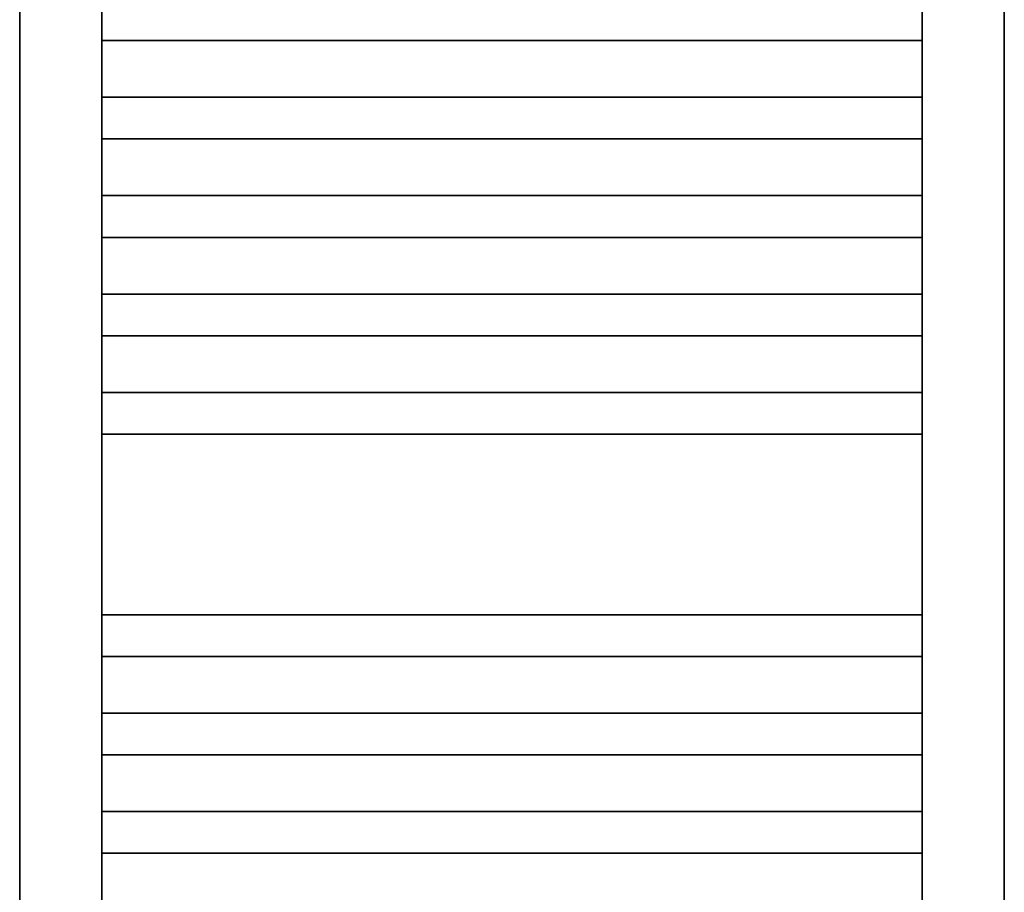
# Model space of a CAD drawing. Header units: millimetres. Extents: x -727 to 69715, y -15705 to 98123.
# Tile 173 of 256: x 40722 to 41322, y -15159 to -14627. Entities that reach past the tile are written whole.
import ezdxf

# ---------------------------------------------------------------- set-up
doc = ezdxf.new("R2010")
doc.units = ezdxf.units.MM
doc.layers.add('UT_ZAŘÍZENÍ - OT', color=3, linetype='Continuous', lineweight=35)

msp = doc.modelspace()

# ---------------------------------------------------------------- linework, layer by layer
at = {"layer": 'UT_ZAŘÍZENÍ - OT', "linetype": 'Continuous'}
for p, q in [((40722.37, -13625.32), (40722.37, -15445.32)), ((40772.37, -15445.32), (40772.37, -13625.32)), ((41272.37, -13625.32), (41272.37, -15445.32)), ((41322.37, -15445.32), (41322.37, -13625.32)), ((40772.37, -14639.6), (41272.37, -14639.6)), ((40772.37, -14639.6), (41272.37, -14639.6)), ((40772.37, -14639.6), (41272.37, -14639.6)), ((40772.37, -14639.6), (41272.37, -14639.6)), ((40772.37, -14639.6), (41272.37, -14639.6)), ((40772.37, -14639.6), (41272.37, -14639.6)), ((40772.37, -14639.6), (41272.37, -14639.6)), ((40772.37, -14639.6), (41272.37, -14639.6)), ((40772.37, -14639.6), (41272.37, -14639.6)), ((40772.37, -14639.6), (41272.37, -14639.6)), ((40772.37, -14639.6), (41272.37, -14639.6)), ((40772.37, -14639.6), (41272.37, -14639.6)), ((40772.37, -14639.6), (41272.37, -14639.6)), ((40772.37, -14639.6), (41272.37, -14639.6)), ((40772.37, -14639.6), (41272.37, -14639.6)), ((40772.37, -14639.6), (41272.37, -14639.6)), ((40772.37, -14639.6), (41272.37, -14639.6)), ((40772.37, -14639.6), (41272.37, -14639.6)), ((40772.37, -14639.6), (41272.37, -14639.6)), ((40772.37, -14639.6), (41272.37, -14639.6)), ((40772.37, -14639.6), (41272.37, -14639.6)), ((40772.37, -14639.6), (41272.37, -14639.6)), ((40772.37, -14639.6), (41272.37, -14639.6)), ((40772.37, -14639.6), (41272.37, -14639.6)), ((40772.37, -14639.6), (41272.37, -14639.6)), ((40772.37, -14639.6), (41272.37, -14639.6)), ((40772.37, -14639.6), (41272.37, -14639.6)), ((40772.37, -14639.6), (41272.37, -14639.6)), ((40772.37, -14639.6), (41272.37, -14639.6)), ((40772.37, -14639.6), (41272.37, -14639.6)), ((40772.37, -14639.6), (41272.37, -14639.6)), ((40772.37, -14639.6), (41272.37, -14639.6)), ((40772.37, -14639.6), (41272.37, -14639.6)), ((40772.37, -14639.6), (41272.37, -14639.6)), ((40772.37, -14674.14), (41272.37, -14674.14)), ((40772.37, -14674.14), (41272.37, -14674.14)), ((40772.37, -14674.14), (41272.37, -14674.14)), ((40772.37, -14674.14), (41272.37, -14674.14)), ((40772.37, -14674.14), (41272.37, -14674.14)), ((40772.37, -14674.14), (41272.37, -14674.14)), ((40772.37, -14674.14), (41272.37, -14674.14)), ((40772.37, -14674.14), (41272.37, -14674.14)), ((40772.37, -14674.14), (41272.37, -14674.14)), ((40772.37, -14674.14), (41272.37, -14674.14)), ((40772.37, -14674.14), (41272.37, -14674.14)), ((40772.37, -14674.14), (41272.37, -14674.14)), ((40772.37, -14674.14), (41272.37, -14674.14)), ((40772.37, -14674.14), (41272.37, -14674.14)), ((40772.37, -14674.14), (41272.37, -14674.14)), ((40772.37, -14674.14), (41272.37, -14674.14)), ((40772.37, -14674.14), (41272.37, -14674.14)), ((40772.37, -14674.14), (41272.37, -14674.14)), ((40772.37, -14674.14), (41272.37, -14674.14)), ((40772.37, -14674.14), (41272.37, -14674.14)), ((40772.37, -14674.14), (41272.37, -14674.14)), ((40772.37, -14674.14), (41272.37, -14674.14)), ((40772.37, -14674.14), (41272.37, -14674.14)), ((40772.37, -14674.14), (41272.37, -14674.14)), ((40772.37, -14674.14), (41272.37, -14674.14)), ((40772.37, -14674.14), (41272.37, -14674.14)), ((40772.37, -14674.14), (41272.37, -14674.14)), ((40772.37, -14674.14), (41272.37, -14674.14)), ((40772.37, -14674.14), (41272.37, -14674.14)), ((40772.37, -14674.14), (41272.37, -14674.14)), ((40772.37, -14674.14), (41272.37, -14674.14)), ((40772.37, -14674.14), (41272.37, -14674.14)), ((40772.37, -14674.14), (41272.37, -14674.14)), ((40772.37, -14674.14), (41272.37, -14674.14)), ((40772.37, -14699.6), (41272.37, -14699.6)), ((40772.37, -14699.6), (41272.37, -14699.6)), ((40772.37, -14699.6), (41272.37, -14699.6)), ((40772.37, -14699.6), (41272.37, -14699.6)), ((40772.37, -14699.6), (41272.37, -14699.6)), ((40772.37, -14699.6), (41272.37, -14699.6)), ((40772.37, -14699.6), (41272.37, -14699.6)), ((40772.37, -14699.6), (41272.37, -14699.6)), ((40772.37, -14699.6), (41272.37, -14699.6)), ((40772.37, -14699.6), (41272.37, -14699.6)), ((40772.37, -14699.6), (41272.37, -14699.6)), ((40772.37, -14699.6), (41272.37, -14699.6)), ((40772.37, -14699.6), (41272.37, -14699.6)), ((40772.37, -14699.6), (41272.37, -14699.6)), ((40772.37, -14699.6), (41272.37, -14699.6)), ((40772.37, -14699.6), (41272.37, -14699.6)), ((40772.37, -14699.6), (41272.37, -14699.6)), ((40772.37, -14699.6), (41272.37, -14699.6)), ((40772.37, -14699.6), (41272.37, -14699.6)), ((40772.37, -14699.6), (41272.37, -14699.6)), ((40772.37, -14699.6), (41272.37, -14699.6)), ((40772.37, -14699.6), (41272.37, -14699.6)), ((40772.37, -14699.6), (41272.37, -14699.6)), ((40772.37, -14699.6), (41272.37, -14699.6)), ((40772.37, -14699.6), (41272.37, -14699.6)), ((40772.37, -14699.6), (41272.37, -14699.6)), ((40772.37, -14699.6), (41272.37, -14699.6)), ((40772.37, -14699.6), (41272.37, -14699.6)), ((40772.37, -14699.6), (41272.37, -14699.6)), ((40772.37, -14699.6), (41272.37, -14699.6)), ((40772.37, -14699.6), (41272.37, -14699.6)), ((40772.37, -14699.6), (41272.37, -14699.6)), ((40772.37, -14699.6), (41272.37, -14699.6)), ((40772.37, -14699.6), (41272.37, -14699.6)), ((40772.37, -14734.14), (41272.37, -14734.14)), ((40772.37, -14734.14), (41272.37, -14734.14)), ((40772.37, -14734.14), (41272.37, -14734.14)), ((40772.37, -14734.14), (41272.37, -14734.14)), ((40772.37, -14734.14), (41272.37, -14734.14)), ((40772.37, -14734.14), (41272.37, -14734.14)), ((40772.37, -14734.14), (41272.37, -14734.14)), ((40772.37, -14734.14), (41272.37, -14734.14)), ((40772.37, -14734.14), (41272.37, -14734.14)), ((40772.37, -14734.14), (41272.37, -14734.14)), ((40772.37, -14734.14), (41272.37, -14734.14)), ((40772.37, -14734.14), (41272.37, -14734.14)), ((40772.37, -14734.14), (41272.37, -14734.14)), ((40772.37, -14734.14), (41272.37, -14734.14)), ((40772.37, -14734.14), (41272.37, -14734.14)), ((40772.37, -14734.14), (41272.37, -14734.14)), ((40772.37, -14734.14), (41272.37, -14734.14)), ((40772.37, -14734.14), (41272.37, -14734.14)), ((40772.37, -14734.14), (41272.37, -14734.14)), ((40772.37, -14734.14), (41272.37, -14734.14)), ((40772.37, -14734.14), (41272.37, -14734.14)), ((40772.37, -14734.14), (41272.37, -14734.14)), ((40772.37, -14734.14), (41272.37, -14734.14)), ((40772.37, -14734.14), (41272.37, -14734.14)), ((40772.37, -14734.14), (41272.37, -14734.14)), ((40772.37, -14734.14), (41272.37, -14734.14)), ((40772.37, -14734.14), (41272.37, -14734.14)), ((40772.37, -14734.14), (41272.37, -14734.14)), ((40772.37, -14734.14), (41272.37, -14734.14)), ((40772.37, -14734.14), (41272.37, -14734.14)), ((40772.37, -14734.14), (41272.37, -14734.14)), ((40772.37, -14734.14), (41272.37, -14734.14)), ((40772.37, -14734.14), (41272.37, -14734.14)), ((40772.37, -14734.14), (41272.37, -14734.14)), ((40772.37, -14759.6), (41272.37, -14759.6)), ((40772.37, -14759.6), (41272.37, -14759.6)), ((40772.37, -14759.6), (41272.37, -14759.6)), ((40772.37, -14759.6), (41272.37, -14759.6)), ((40772.37, -14759.6), (41272.37, -14759.6)), ((40772.37, -14759.6), (41272.37, -14759.6)), ((40772.37, -14759.6), (41272.37, -14759.6)), ((40772.37, -14759.6), (41272.37, -14759.6)), ((40772.37, -14759.6), (41272.37, -14759.6)), ((40772.37, -14759.6), (41272.37, -14759.6)), ((40772.37, -14759.6), (41272.37, -14759.6)), ((40772.37, -14759.6), (41272.37, -14759.6)), ((40772.37, -14759.6), (41272.37, -14759.6)), ((40772.37, -14759.6), (41272.37, -14759.6)), ((40772.37, -14759.6), (41272.37, -14759.6)), ((40772.37, -14759.6), (41272.37, -14759.6)), ((40772.37, -14759.6), (41272.37, -14759.6)), ((40772.37, -14759.6), (41272.37, -14759.6)), ((40772.37, -14759.6), (41272.37, -14759.6)), ((40772.37, -14759.6), (41272.37, -14759.6)), ((40772.37, -14759.6), (41272.37, -14759.6)), ((40772.37, -14759.6), (41272.37, -14759.6)), ((40772.37, -14759.6), (41272.37, -14759.6)), ((40772.37, -14759.6), (41272.37, -14759.6)), ((40772.37, -14759.6), (41272.37, -14759.6)), ((40772.37, -14759.6), (41272.37, -14759.6)), ((40772.37, -14759.6), (41272.37, -14759.6)), ((40772.37, -14759.6), (41272.37, -14759.6)), ((40772.37, -14759.6), (41272.37, -14759.6)), ((40772.37, -14759.6), (41272.37, -14759.6)), ((40772.37, -14759.6), (41272.37, -14759.6)), ((40772.37, -14759.6), (41272.37, -14759.6)), ((40772.37, -14759.6), (41272.37, -14759.6)), ((40772.37, -14759.6), (41272.37, -14759.6)), ((40772.37, -14794.14), (41272.37, -14794.14)), ((40772.37, -14794.14), (41272.37, -14794.14)), ((40772.37, -14794.14), (41272.37, -14794.14)), ((40772.37, -14794.14), (41272.37, -14794.14)), ((40772.37, -14794.14), (41272.37, -14794.14)), ((40772.37, -14794.14), (41272.37, -14794.14)), ((40772.37, -14794.14), (41272.37, -14794.14)), ((40772.37, -14794.14), (41272.37, -14794.14)), ((40772.37, -14794.14), (41272.37, -14794.14)), ((40772.37, -14794.14), (41272.37, -14794.14)), ((40772.37, -14794.14), (41272.37, -14794.14)), ((40772.37, -14794.14), (41272.37, -14794.14)), ((40772.37, -14794.14), (41272.37, -14794.14)), ((40772.37, -14794.14), (41272.37, -14794.14)), ((40772.37, -14794.14), (41272.37, -14794.14)), ((40772.37, -14794.14), (41272.37, -14794.14)), ((40772.37, -14794.14), (41272.37, -14794.14)), ((40772.37, -14794.14), (41272.37, -14794.14)), ((40772.37, -14794.14), (41272.37, -14794.14)), ((40772.37, -14794.14), (41272.37, -14794.14)), ((40772.37, -14794.14), (41272.37, -14794.14)), ((40772.37, -14794.14), (41272.37, -14794.14)), ((40772.37, -14794.14), (41272.37, -14794.14)), ((40772.37, -14794.14), (41272.37, -14794.14)), ((40772.37, -14794.14), (41272.37, -14794.14)), ((40772.37, -14794.14), (41272.37, -14794.14)), ((40772.37, -14794.14), (41272.37, -14794.14)), ((40772.37, -14794.14), (41272.37, -14794.14)), ((40772.37, -14794.14), (41272.37, -14794.14)), ((40772.37, -14794.14), (41272.37, -14794.14)), ((40772.37, -14794.14), (41272.37, -14794.14)), ((40772.37, -14794.14), (41272.37, -14794.14)), ((40772.37, -14794.14), (41272.37, -14794.14)), ((40772.37, -14794.14), (41272.37, -14794.14)), ((40772.37, -14819.6), (41272.37, -14819.6)), ((40772.37, -14819.6), (41272.37, -14819.6)), ((40772.37, -14819.6), (41272.37, -14819.6)), ((40772.37, -14819.6), (41272.37, -14819.6)), ((40772.37, -14819.6), (41272.37, -14819.6)), ((40772.37, -14819.6), (41272.37, -14819.6)), ((40772.37, -14819.6), (41272.37, -14819.6)), ((40772.37, -14819.6), (41272.37, -14819.6)), ((40772.37, -14819.6), (41272.37, -14819.6)), ((40772.37, -14819.6), (41272.37, -14819.6)), ((40772.37, -14819.6), (41272.37, -14819.6)), ((40772.37, -14819.6), (41272.37, -14819.6)), ((40772.37, -14819.6), (41272.37, -14819.6)), ((40772.37, -14819.6), (41272.37, -14819.6)), ((40772.37, -14819.6), (41272.37, -14819.6)), ((40772.37, -14819.6), (41272.37, -14819.6)), ((40772.37, -14819.6), (41272.37, -14819.6)), ((40772.37, -14819.6), (41272.37, -14819.6)), ((40772.37, -14819.6), (41272.37, -14819.6)), ((40772.37, -14819.6), (41272.37, -14819.6)), ((40772.37, -14819.6), (41272.37, -14819.6)), ((40772.37, -14819.6), (41272.37, -14819.6)), ((40772.37, -14819.6), (41272.37, -14819.6)), ((40772.37, -14819.6), (41272.37, -14819.6)), ((40772.37, -14819.6), (41272.37, -14819.6)), ((40772.37, -14819.6), (41272.37, -14819.6)), ((40772.37, -14819.6), (41272.37, -14819.6)), ((40772.37, -14819.6), (41272.37, -14819.6)), ((40772.37, -14819.6), (41272.37, -14819.6)), ((40772.37, -14819.6), (41272.37, -14819.6)), ((40772.37, -14819.6), (41272.37, -14819.6)), ((40772.37, -14819.6), (41272.37, -14819.6)), ((40772.37, -14819.6), (41272.37, -14819.6)), ((40772.37, -14819.6), (41272.37, -14819.6)), ((40772.37, -14854.14), (41272.37, -14854.14)), ((40772.37, -14854.14), (41272.37, -14854.14)), ((40772.37, -14854.14), (41272.37, -14854.14)), ((40772.37, -14854.14), (41272.37, -14854.14)), ((40772.37, -14854.14), (41272.37, -14854.14)), ((40772.37, -14854.14), (41272.37, -14854.14)), ((40772.37, -14854.14), (41272.37, -14854.14)), ((40772.37, -14854.14), (41272.37, -14854.14)), ((40772.37, -14854.14), (41272.37, -14854.14)), ((40772.37, -14854.14), (41272.37, -14854.14)), ((40772.37, -14854.14), (41272.37, -14854.14)), ((40772.37, -14854.14), (41272.37, -14854.14)), ((40772.37, -14854.14), (41272.37, -14854.14)), ((40772.37, -14854.14), (41272.37, -14854.14)), ((40772.37, -14854.14), (41272.37, -14854.14)), ((40772.37, -14854.14), (41272.37, -14854.14)), ((40772.37, -14854.14), (41272.37, -14854.14)), ((40772.37, -14854.14), (41272.37, -14854.14)), ((40772.37, -14854.14), (41272.37, -14854.14)), ((40772.37, -14854.14), (41272.37, -14854.14)), ((40772.37, -14854.14), (41272.37, -14854.14)), ((40772.37, -14854.14), (41272.37, -14854.14)), ((40772.37, -14854.14), (41272.37, -14854.14)), ((40772.37, -14854.14), (41272.37, -14854.14)), ((40772.37, -14854.14), (41272.37, -14854.14)), ((40772.37, -14854.14), (41272.37, -14854.14)), ((40772.37, -14854.14), (41272.37, -14854.14)), ((40772.37, -14854.14), (41272.37, -14854.14)), ((40772.37, -14854.14), (41272.37, -14854.14)), ((40772.37, -14854.14), (41272.37, -14854.14)), ((40772.37, -14854.14), (41272.37, -14854.14)), ((40772.37, -14854.14), (41272.37, -14854.14)), ((40772.37, -14854.14), (41272.37, -14854.14)), ((40772.37, -14854.14), (41272.37, -14854.14)), ((40772.37, -14879.6), (41272.37, -14879.6)), ((40772.37, -14879.6), (41272.37, -14879.6)), ((40772.37, -14879.6), (41272.37, -14879.6)), ((40772.37, -14879.6), (41272.37, -14879.6)), ((40772.37, -14879.6), (41272.37, -14879.6)), ((40772.37, -14879.6), (41272.37, -14879.6)), ((40772.37, -14879.6), (41272.37, -14879.6)), ((40772.37, -14879.6), (41272.37, -14879.6)), ((40772.37, -14879.6), (41272.37, -14879.6)), ((40772.37, -14879.6), (41272.37, -14879.6)), ((40772.37, -14879.6), (41272.37, -14879.6)), ((40772.37, -14879.6), (41272.37, -14879.6)), ((40772.37, -14879.6), (41272.37, -14879.6)), ((40772.37, -14879.6), (41272.37, -14879.6)), ((40772.37, -14879.6), (41272.37, -14879.6)), ((40772.37, -14879.6), (41272.37, -14879.6)), ((40772.37, -14879.6), (41272.37, -14879.6)), ((40772.37, -14879.6), (41272.37, -14879.6)), ((40772.37, -14879.6), (41272.37, -14879.6)), ((40772.37, -14879.6), (41272.37, -14879.6)), ((40772.37, -14879.6), (41272.37, -14879.6)), ((40772.37, -14879.6), (41272.37, -14879.6)), ((40772.37, -14879.6), (41272.37, -14879.6)), ((40772.37, -14879.6), (41272.37, -14879.6)), ((40772.37, -14879.6), (41272.37, -14879.6)), ((40772.37, -14879.6), (41272.37, -14879.6)), ((40772.37, -14879.6), (41272.37, -14879.6)), ((40772.37, -14879.6), (41272.37, -14879.6)), ((40772.37, -14879.6), (41272.37, -14879.6)), ((40772.37, -14879.6), (41272.37, -14879.6)), ((40772.37, -14879.6), (41272.37, -14879.6)), ((40772.37, -14879.6), (41272.37, -14879.6)), ((40772.37, -14879.6), (41272.37, -14879.6)), ((40772.37, -14879.6), (41272.37, -14879.6)), ((40772.37, -14989.6), (41272.37, -14989.6)), ((40772.37, -14989.6), (41272.37, -14989.6)), ((40772.37, -14989.6), (41272.37, -14989.6)), ((40772.37, -14989.6), (41272.37, -14989.6)), ((40772.37, -14989.6), (41272.37, -14989.6)), ((40772.37, -14989.6), (41272.37, -14989.6)), ((40772.37, -14989.6), (41272.37, -14989.6)), ((40772.37, -14989.6), (41272.37, -14989.6)), ((40772.37, -14989.6), (41272.37, -14989.6)), ((40772.37, -14989.6), (41272.37, -14989.6)), ((40772.37, -14989.6), (41272.37, -14989.6)), ((40772.37, -14989.6), (41272.37, -14989.6)), ((40772.37, -14989.6), (41272.37, -14989.6)), ((40772.37, -14989.6), (41272.37, -14989.6)), ((40772.37, -14989.6), (41272.37, -14989.6)), ((40772.37, -14989.6), (41272.37, -14989.6)), ((40772.37, -14989.6), (41272.37, -14989.6)), ((40772.37, -14989.6), (41272.37, -14989.6)), ((40772.37, -14989.6), (41272.37, -14989.6)), ((40772.37, -14989.6), (41272.37, -14989.6)), ((40772.37, -14989.6), (41272.37, -14989.6)), ((40772.37, -14989.6), (41272.37, -14989.6)), ((40772.37, -14989.6), (41272.37, -14989.6)), ((40772.37, -14989.6), (41272.37, -14989.6)), ((40772.37, -14989.6), (41272.37, -14989.6)), ((40772.37, -14989.6), (41272.37, -14989.6)), ((40772.37, -14989.6), (41272.37, -14989.6)), ((40772.37, -14989.6), (41272.37, -14989.6)), ((40772.37, -14989.6), (41272.37, -14989.6)), ((40772.37, -14989.6), (41272.37, -14989.6)), ((40772.37, -14989.6), (41272.37, -14989.6)), ((40772.37, -14989.6), (41272.37, -14989.6)), ((40772.37, -14989.6), (41272.37, -14989.6)), ((40772.37, -14989.6), (41272.37, -14989.6)), ((40772.37, -15015.05), (41272.37, -15015.05)), ((40772.37, -15015.05), (41272.37, -15015.05)), ((40772.37, -15015.05), (41272.37, -15015.05)), ((40772.37, -15015.05), (41272.37, -15015.05)), ((40772.37, -15015.05), (41272.37, -15015.05)), ((40772.37, -15015.05), (41272.37, -15015.05)), ((40772.37, -15015.05), (41272.37, -15015.05)), ((40772.37, -15015.05), (41272.37, -15015.05)), ((40772.37, -15015.05), (41272.37, -15015.05)), ((40772.37, -15015.05), (41272.37, -15015.05)), ((40772.37, -15015.05), (41272.37, -15015.05)), ((40772.37, -15015.05), (41272.37, -15015.05)), ((40772.37, -15015.05), (41272.37, -15015.05)), ((40772.37, -15015.05), (41272.37, -15015.05)), ((40772.37, -15015.05), (41272.37, -15015.05)), ((40772.37, -15015.05), (41272.37, -15015.05)), ((40772.37, -15015.05), (41272.37, -15015.05)), ((40772.37, -15015.05), (41272.37, -15015.05)), ((40772.37, -15015.05), (41272.37, -15015.05)), ((40772.37, -15015.05), (41272.37, -15015.05)), ((40772.37, -15015.05), (41272.37, -15015.05)), ((40772.37, -15015.05), (41272.37, -15015.05)), ((40772.37, -15015.05), (41272.37, -15015.05)), ((40772.37, -15015.05), (41272.37, -15015.05)), ((40772.37, -15015.05), (41272.37, -15015.05)), ((40772.37, -15015.05), (41272.37, -15015.05)), ((40772.37, -15015.05), (41272.37, -15015.05)), ((40772.37, -15015.05), (41272.37, -15015.05)), ((40772.37, -15015.05), (41272.37, -15015.05)), ((40772.37, -15015.05), (41272.37, -15015.05)), ((40772.37, -15015.05), (41272.37, -15015.05)), ((40772.37, -15015.05), (41272.37, -15015.05)), ((40772.37, -15015.05), (41272.37, -15015.05)), ((40772.37, -15015.05), (41272.37, -15015.05)), ((40772.37, -15049.6), (41272.37, -15049.6)), ((40772.37, -15049.6), (41272.37, -15049.6)), ((40772.37, -15049.6), (41272.37, -15049.6)), ((40772.37, -15049.6), (41272.37, -15049.6)), ((40772.37, -15049.6), (41272.37, -15049.6)), ((40772.37, -15049.6), (41272.37, -15049.6)), ((40772.37, -15049.6), (41272.37, -15049.6)), ((40772.37, -15049.6), (41272.37, -15049.6)), ((40772.37, -15049.6), (41272.37, -15049.6)), ((40772.37, -15049.6), (41272.37, -15049.6)), ((40772.37, -15049.6), (41272.37, -15049.6)), ((40772.37, -15049.6), (41272.37, -15049.6)), ((40772.37, -15049.6), (41272.37, -15049.6)), ((40772.37, -15049.6), (41272.37, -15049.6)), ((40772.37, -15049.6), (41272.37, -15049.6)), ((40772.37, -15049.6), (41272.37, -15049.6)), ((40772.37, -15049.6), (41272.37, -15049.6)), ((40772.37, -15049.6), (41272.37, -15049.6)), ((40772.37, -15049.6), (41272.37, -15049.6)), ((40772.37, -15049.6), (41272.37, -15049.6)), ((40772.37, -15049.6), (41272.37, -15049.6)), ((40772.37, -15049.6), (41272.37, -15049.6)), ((40772.37, -15049.6), (41272.37, -15049.6)), ((40772.37, -15049.6), (41272.37, -15049.6)), ((40772.37, -15049.6), (41272.37, -15049.6)), ((40772.37, -15049.6), (41272.37, -15049.6)), ((40772.37, -15049.6), (41272.37, -15049.6)), ((40772.37, -15049.6), (41272.37, -15049.6)), ((40772.37, -15049.6), (41272.37, -15049.6)), ((40772.37, -15049.6), (41272.37, -15049.6)), ((40772.37, -15049.6), (41272.37, -15049.6)), ((40772.37, -15049.6), (41272.37, -15049.6)), ((40772.37, -15049.6), (41272.37, -15049.6)), ((40772.37, -15049.6), (41272.37, -15049.6)), ((40772.37, -15075.05), (41272.37, -15075.05)), ((40772.37, -15075.05), (41272.37, -15075.05)), ((40772.37, -15075.05), (41272.37, -15075.05)), ((40772.37, -15075.05), (41272.37, -15075.05)), ((40772.37, -15075.05), (41272.37, -15075.05)), ((40772.37, -15075.05), (41272.37, -15075.05)), ((40772.37, -15075.05), (41272.37, -15075.05)), ((40772.37, -15075.05), (41272.37, -15075.05)), ((40772.37, -15075.05), (41272.37, -15075.05)), ((40772.37, -15075.05), (41272.37, -15075.05)), ((40772.37, -15075.05), (41272.37, -15075.05)), ((40772.37, -15075.05), (41272.37, -15075.05)), ((40772.37, -15075.05), (41272.37, -15075.05)), ((40772.37, -15075.05), (41272.37, -15075.05)), ((40772.37, -15075.05), (41272.37, -15075.05)), ((40772.37, -15075.05), (41272.37, -15075.05)), ((40772.37, -15075.05), (41272.37, -15075.05)), ((40772.37, -15075.05), (41272.37, -15075.05)), ((40772.37, -15075.05), (41272.37, -15075.05)), ((40772.37, -15075.05), (41272.37, -15075.05)), ((40772.37, -15075.05), (41272.37, -15075.05)), ((40772.37, -15075.05), (41272.37, -15075.05)), ((40772.37, -15075.05), (41272.37, -15075.05)), ((40772.37, -15075.05), (41272.37, -15075.05)), ((40772.37, -15075.05), (41272.37, -15075.05)), ((40772.37, -15075.05), (41272.37, -15075.05)), ((40772.37, -15075.05), (41272.37, -15075.05)), ((40772.37, -15075.05), (41272.37, -15075.05)), ((40772.37, -15075.05), (41272.37, -15075.05)), ((40772.37, -15075.05), (41272.37, -15075.05)), ((40772.37, -15075.05), (41272.37, -15075.05)), ((40772.37, -15075.05), (41272.37, -15075.05)), ((40772.37, -15075.05), (41272.37, -15075.05)), ((40772.37, -15075.05), (41272.37, -15075.05)), ((40772.37, -15109.6), (41272.37, -15109.6)), ((40772.37, -15109.6), (41272.37, -15109.6)), ((40772.37, -15109.6), (41272.37, -15109.6)), ((40772.37, -15109.6), (41272.37, -15109.6)), ((40772.37, -15109.6), (41272.37, -15109.6)), ((40772.37, -15109.6), (41272.37, -15109.6)), ((40772.37, -15109.6), (41272.37, -15109.6)), ((40772.37, -15109.6), (41272.37, -15109.6)), ((40772.37, -15109.6), (41272.37, -15109.6)), ((40772.37, -15109.6), (41272.37, -15109.6)), ((40772.37, -15109.6), (41272.37, -15109.6)), ((40772.37, -15109.6), (41272.37, -15109.6)), ((40772.37, -15109.6), (41272.37, -15109.6)), ((40772.37, -15109.6), (41272.37, -15109.6)), ((40772.37, -15109.6), (41272.37, -15109.6)), ((40772.37, -15109.6), (41272.37, -15109.6)), ((40772.37, -15109.6), (41272.37, -15109.6)), ((40772.37, -15109.6), (41272.37, -15109.6)), ((40772.37, -15109.6), (41272.37, -15109.6)), ((40772.37, -15109.6), (41272.37, -15109.6)), ((40772.37, -15109.6), (41272.37, -15109.6)), ((40772.37, -15109.6), (41272.37, -15109.6)), ((40772.37, -15109.6), (41272.37, -15109.6)), ((40772.37, -15109.6), (41272.37, -15109.6)), ((40772.37, -15109.6), (41272.37, -15109.6)), ((40772.37, -15109.6), (41272.37, -15109.6)), ((40772.37, -15109.6), (41272.37, -15109.6)), ((40772.37, -15109.6), (41272.37, -15109.6)), ((40772.37, -15109.6), (41272.37, -15109.6)), ((40772.37, -15109.6), (41272.37, -15109.6)), ((40772.37, -15109.6), (41272.37, -15109.6)), ((40772.37, -15109.6), (41272.37, -15109.6)), ((40772.37, -15109.6), (41272.37, -15109.6)), ((40772.37, -15109.6), (41272.37, -15109.6)), ((40772.37, -15135.05), (41272.37, -15135.05)), ((40772.37, -15135.05), (41272.37, -15135.05)), ((40772.37, -15135.05), (41272.37, -15135.05)), ((40772.37, -15135.05), (41272.37, -15135.05)), ((40772.37, -15135.05), (41272.37, -15135.05)), ((40772.37, -15135.05), (41272.37, -15135.05)), ((40772.37, -15135.05), (41272.37, -15135.05)), ((40772.37, -15135.05), (41272.37, -15135.05)), ((40772.37, -15135.05), (41272.37, -15135.05)), ((40772.37, -15135.05), (41272.37, -15135.05)), ((40772.37, -15135.05), (41272.37, -15135.05)), ((40772.37, -15135.05), (41272.37, -15135.05)), ((40772.37, -15135.05), (41272.37, -15135.05)), ((40772.37, -15135.05), (41272.37, -15135.05)), ((40772.37, -15135.05), (41272.37, -15135.05)), ((40772.37, -15135.05), (41272.37, -15135.05)), ((40772.37, -15135.05), (41272.37, -15135.05)), ((40772.37, -15135.05), (41272.37, -15135.05)), ((40772.37, -15135.05), (41272.37, -15135.05)), ((40772.37, -15135.05), (41272.37, -15135.05)), ((40772.37, -15135.05), (41272.37, -15135.05)), ((40772.37, -15135.05), (41272.37, -15135.05)), ((40772.37, -15135.05), (41272.37, -15135.05)), ((40772.37, -15135.05), (41272.37, -15135.05)), ((40772.37, -15135.05), (41272.37, -15135.05)), ((40772.37, -15135.05), (41272.37, -15135.05)), ((40772.37, -15135.05), (41272.37, -15135.05)), ((40772.37, -15135.05), (41272.37, -15135.05)), ((40772.37, -15135.05), (41272.37, -15135.05)), ((40772.37, -15135.05), (41272.37, -15135.05)), ((40772.37, -15135.05), (41272.37, -15135.05)), ((40772.37, -15135.05), (41272.37, -15135.05)), ((40772.37, -15135.05), (41272.37, -15135.05)), ((40772.37, -15135.05), (41272.37, -15135.05))]:
    msp.add_line(p, q, dxfattribs=at)

doc.saveas('drawing.dxf')
